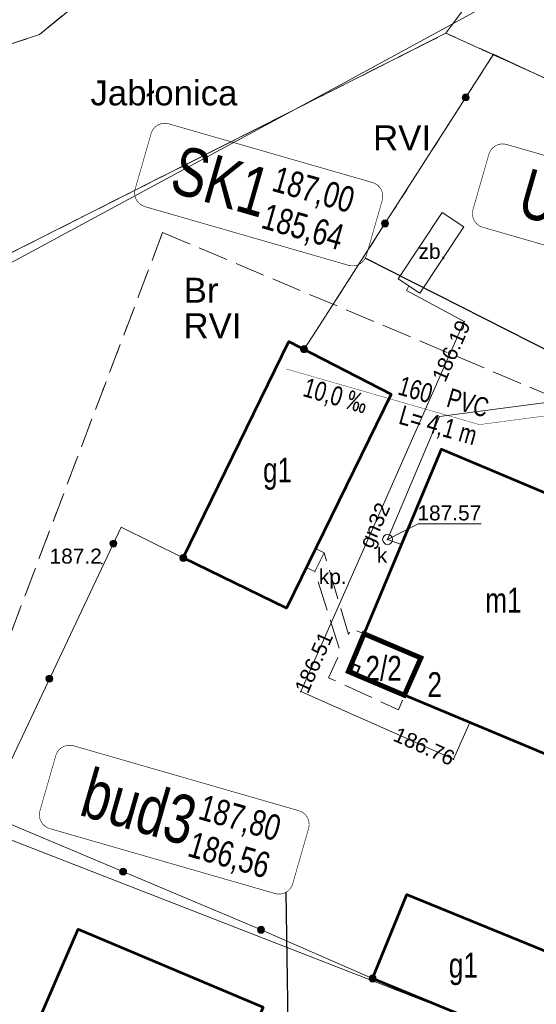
# Model space of a CAD drawing. Header units: metres. Extents: x 7482748 to 7484637, y 5684406 to 5687014.
# Tile 44 of 180: x 7483167 to 7483193, y 5685481 to 5685530. Entities that reach past the tile are written whole.
import ezdxf
from ezdxf.enums import TextEntityAlignment as Align
from ezdxf.lldxf.tags import DXFTag

# ---------------------------------------------------------------- set-up
doc = ezdxf.new("R2010")
doc.units = ezdxf.units.M
doc.header["$MEASUREMENT"] = 0
for name, pattern in [('2314', [2.5, 2, -0.5]), ('KTJZ01_500', [2, 1.5, -0.5]), ('l217_500', [2, 1.5, -0.5]), ('l218_500', [1, 0.5, -0.5])]:
    doc.linetypes.add(name, pattern=pattern)
for name, color, linetype, lineweight in [('_Dzialki', 7, 'Continuous', 0), ('_Kontury', 7, 'Continuous', 0), ('_Kontury_opis', 7, 'Continuous', 0), ('_Uzytki', 7, 'Continuous', 0), ('_Uzytki_opis', 7, 'Continuous', 0), ('EGB_BlokBudynku', 7, 'Continuous', 0), ('EGB_Budynek', 7, 'Continuous', 0), ('EGB_Budynek_opis', 7, 'Continuous', 0), ('EGB_EGBS10_K', 7, 'Continuous', 0), ('EGB_ObiektTrwaleZwiazanyZBudynk', 7, 'Continuous', 0), ('GES__SUUS22_01_KP', 7, 'Continuous', 13), ('KTOK05_01', 7, 'Continuous', 13), ('RTPW01_P', 7, 'Continuous', 0)]:
    doc.layers.add(name, color=color, linetype=linetype, lineweight=lineweight)
for name, color, linetype, lineweight, transparency in [('EGB_EGBS10_O', 7, 'Continuous', 13, 0.2), ('GES__SUPG_01_pT', 7, 'Continuous', 13, 0.25), ('GES__SUUS_ET_04T', 7, 'Continuous', 13, 0.25), ('GES__SUUS_ET_05T', 7, 'Continuous', 13, 0.25), ('KTPL01_O', 7, 'KTJZ01_500', 13, 0.5), ('KTPL01_T', 7, 'Continuous', 13, 0.25), ('RTPW01_G', 7, 'Continuous', 13, 0.25)]:
    doc.layers.add(name, color=color, linetype=linetype, lineweight=lineweight, transparency=transparency)
for name, color, linetype, lineweight, true_color in [('GES__SUPG_01_pL', 7, 'Continuous', 13, 0xbfbf00), ('GES__SUPK_01_pL', 7, 'Continuous', 13, 0x803300), ('GES__SUPS01_04P', 7, 'Continuous', 13, 0xbfbf00), ('GES__SUPS01_05L', 7, 'Continuous', 13, 0x803300), ('GES__SUPS01_05P', 7, 'Continuous', 13, 0x803300), ('GES__SUUS27_14O', 7, 'Continuous', 13, 0xbfbf00)]:
    doc.layers.add(name, color=color, linetype=linetype, lineweight=lineweight, true_color=true_color)
for name, color, linetype, lineweight, true_color, transparency in [('GES__SUPS01_04G', 7, 'Continuous', 13, 0xbfbf00, 0.25), ('GES__SUPS01_05G', 7, 'Continuous', 13, 0x803300, 0.25), ('PTWP02_O', 7, 'Continuous', 13, 0x59d9ff, 0.5), ('PTWP02_T', 7, 'Continuous', 30, 0x59d9ff, 0.25)]:
    doc.layers.add(name, color=color, linetype=linetype, lineweight=lineweight, true_color=true_color, transparency=transparency)
doc.layers.add('IS_Opisy_działek_Net', color=7, linetype='SOLID', true_color=0x000000)
doc.layers.add('IS_Węzeł_sieci_kanalizacyjnej_-_opisy', color=7, linetype='Continuous')
doc.styles.get("Standard").update_dxf_attribs({"font": 'simplex.shx', "width": 0.75})
doc.styles.add('STYL_ARIAL', font='simplex.shx', dxfattribs={"width": 0.75, "oblique": 0.1})
doc.styles.add('Style-Arial', font='arial.ttf')
tags = doc.linetypes.add('SOLID', pattern=[10, 10, 0]).pattern_tags.tags
tags[6:7] = [DXFTag(74, 4), DXFTag(75, 0), DXFTag(340, '0'), DXFTag(46, 0.0), DXFTag(50, 0.0), DXFTag(44, 0.0), DXFTag(45, 0.0)]
tags[4:5] = [DXFTag(74, 4), DXFTag(75, 0), DXFTag(340, '0'), DXFTag(46, 0.0), DXFTag(50, 0.0), DXFTag(44, 0.0), DXFTag(45, 0.0)]

# ---------------------------------------------------------------- blocks, each defined once
blk = doc.blocks.new('SUPS01_4')
at = {"layer": 'GES__SUPS01_04P', "linetype": 'Continuous', "lineweight": 13}
h = blk.add_hatch(color=256, dxfattribs=at)
edge = h.paths.add_edge_path()
edge.add_arc((0, 0), 0.045, 0, 360)
blk = doc.blocks.new('SUUS22_01')
at = {"layer": 'GES__SUUS22_01_KP', "linetype": 'Continuous', "lineweight": 13}
blk.add_circle((0, 0), 0.25, dxfattribs=at)
blk = doc.blocks.new('RTPW01')
at = {"layer": 'RTPW01_P', "linetype": 'Continuous', "lineweight": 0}
h = blk.add_hatch(color=256, dxfattribs=at)
edge = h.paths.add_edge_path()
edge.add_arc((0, 0), 0.045, 0, 360)
blk = doc.blocks.new('SUPS01_1')
at = {"layer": 'GES__SUPS01_05P', "linetype": 'Continuous', "lineweight": 13}
h = blk.add_hatch(color=256, dxfattribs=at)
edge = h.paths.add_edge_path()
edge.add_arc((0, 0), 0.045, 0, 360)

msp = doc.modelspace()

# ---------------------------------------------------------------- hatches: boundary and pattern name
at = {"layer": 'KTOK05_01', "linetype": 'Continuous', "lineweight": 13}
h = msp.add_hatch(color=256, dxfattribs=at)
edge = h.paths.add_edge_path()
edge.add_arc((7483189.02472, 5685525.96538), 0.175, 0, 360)
h = msp.add_hatch(color=256, dxfattribs=at)
edge = h.paths.add_edge_path()
edge.add_arc((7483184.97457, 5685519.65298), 0.175, 0, 360)
h = msp.add_hatch(color=256, dxfattribs=at)
edge = h.paths.add_edge_path()
edge.add_arc((7483180.91, 5685513.35), 0.175, 0, 360)
h = msp.add_hatch(color=256, dxfattribs=at)
edge = h.paths.add_edge_path()
edge.add_arc((7483171.34373, 5685503.60491), 0.175, 0, 360)
h = msp.add_hatch(color=256, dxfattribs=at)
edge = h.paths.add_edge_path()
edge.add_arc((7483174.85, 5685502.88), 0.175, 0, 360)
h = msp.add_hatch(color=256, dxfattribs=at)
edge = h.paths.add_edge_path()
edge.add_arc((7483168.13186, 5685496.82746), 0.175, 0, 360)
h = msp.add_hatch(color=256, dxfattribs=at)
edge = h.paths.add_edge_path()
edge.add_arc((7483171.83483, 5685487.14567), 0.175, 0, 360)
h = msp.add_hatch(color=256, dxfattribs=at)
edge = h.paths.add_edge_path()
edge.add_arc((7483178.74888, 5685484.23951), 0.175, 0, 360)
h = msp.add_hatch(color=256, dxfattribs=at)
edge = h.paths.add_edge_path()
edge.add_arc((7483184.35, 5685481.8), 0.175, 0, 360)

# ---------------------------------------------------------------- linework, layer by layer
at = {"layer": '_Dzialki', "color": 96, "linetype": 'Continuous', "true_color": 0x008000, "flags": 128}
for points in [[(7483188.03, 5685529.19), (7483194.2, 5685537.47)], [(7483173, 5685533.5), (7483167.63, 5685529.12)], [(7483165.74, 5685517.94), (7483188.03, 5685529.19)], [(7483188.03, 5685529.19), (7483202, 5685522.86)], [(7483167.63, 5685529.12), (7483154.17, 5685524.72)], [(7483196.81, 5685476.83), (7483159.69, 5685491.27)]]:
    msp.add_lwpolyline(points, dxfattribs=at)
at = {"layer": '_Kontury', "color": 96, "linetype": 'l217_500', "true_color": 0x008000, "flags": 128}
for points in [[(7483167.63, 5685529.12), (7483173, 5685533.5)], [(7483188.03, 5685529.19), (7483165.74, 5685517.94)], [(7483202, 5685522.86), (7483188.03, 5685529.19)], [(7483154.17, 5685524.72), (7483167.63, 5685529.12)], [(7483173.81, 5685519.2), (7483162.76, 5685490.05)], [(7483208.37, 5685504.65), (7483173.81, 5685519.2)]]:
    msp.add_lwpolyline(points, dxfattribs=at)
at = {"layer": '_Uzytki', "color": 96, "linetype": 'l218_500', "true_color": 0x008000, "flags": 128}
for points in [[(7483194.2, 5685537.47), (7483188.03, 5685529.19)], [(7483167.63, 5685529.12), (7483173, 5685533.5)], [(7483165.74, 5685517.94), (7483188.03, 5685529.19)], [(7483188.03, 5685529.19), (7483190.4, 5685528.11)], [(7483154.17, 5685524.72), (7483167.63, 5685529.12)], [(7483190.4, 5685528.11), (7483182.37, 5685515.6)], [(7483190.4, 5685528.11), (7483202, 5685522.86)], [(7483173.81, 5685519.2), (7483162.76, 5685490.05)]]:
    msp.add_lwpolyline(points, dxfattribs=at)
at = {"layer": 'EGB_BlokBudynku', "color": 7, "linetype": 'Continuous', "const_width": 0.09, "flags": 128}
msp.add_lwpolyline([(7483197.75, 5685504.14), (7483193.53, 5685505.93), (7483187.8, 5685508.34), (7483183.92, 5685499.08), (7483186.77, 5685497.87), (7483185.94, 5685496), (7483193.1, 5685493.01), (7483193.3, 5685493.36), (7483193.94, 5685494.66), (7483197.75, 5685504.14)], dxfattribs=at)
at = {"layer": 'EGB_BlokBudynku', "color": 7, "linetype": '2314', "const_width": 0.25}
msp.add_lwpolyline([(7483183.92, 5685499.08), (7483183.13, 5685497.19), (7483185.94, 5685496), (7483186.77, 5685497.87), (7483183.92, 5685499.08)], dxfattribs=at)
at = {"layer": 'EGB_Budynek', "color": 7, "linetype": 'Continuous', "lineweight": 53, "flags": 128}
for points in [[(7483185.28, 5685511.1), (7483180.02, 5685500.36), (7483174.85, 5685502.88), (7483180.15, 5685513.74), (7483185.28, 5685511.1)], [(7483197.75, 5685504.14), (7483193.94, 5685494.66), (7483193.3, 5685493.36), (7483193.1, 5685493.01), (7483185.94, 5685496), (7483183.13, 5685497.19), (7483183.92, 5685499.08), (7483187.8, 5685508.34), (7483193.53, 5685505.93), (7483197.75, 5685504.14)], [(7483194.46, 5685482.59), (7483192.71, 5685478.36), (7483184.35, 5685481.8), (7483186.07, 5685486.01), (7483194.46, 5685482.59)], [(7483178.86, 5685480.37), (7483176.33, 5685474.6), (7483167.11, 5685478.59), (7483169.58, 5685484.28), (7483178.86, 5685480.37)]]:
    msp.add_lwpolyline(points, dxfattribs=at)
at = {"layer": 'EGB_EGBS10_K', "lineweight": 0}
msp.add_line((7483181.45, 5685502.2), (7483181.02, 5685502.41), dxfattribs=at)
at = {"layer": 'EGB_EGBS10_O', "linetype": 'Continuous', "lineweight": 13, "flags": 128}
msp.add_lwpolyline([(7483181.02, 5685502.41), (7483181.48, 5685503.35), (7483181.92, 5685503.14), (7483181.45, 5685502.2)], dxfattribs=at)
at = {"layer": 'EGB_ObiektTrwaleZwiazanyZBudynk', "color": 7, "linetype": 'Continuous', "const_width": 0.09, "flags": 128}
msp.add_lwpolyline([(7483183.41, 5685497.55), (7483183.28, 5685497.23), (7483183.57, 5685497.11), (7483183.7, 5685497.43), (7483183.41, 5685497.55)], dxfattribs=at)
at = {"layer": 'GES__SUPG_01_pL', "linetype": 'Continuous', "lineweight": 13, "flags": 128}
msp.add_lwpolyline([(7483189.22, 5685494.63), (7483188.4, 5685492.79), (7483180.75, 5685496.18), (7483188.94, 5685514.73), (7483186.05, 5685516.29), (7483186.17, 5685516.52)], dxfattribs=at)
at = {"layer": 'GES__SUPK_01_pL', "linetype": 'Continuous', "lineweight": 13, "flags": 128}
msp.add_lwpolyline([(7483203.26, 5685512.02), (7483187.7, 5685509.97), (7483185.1, 5685503.81), (7483185.8, 5685503.56)], dxfattribs=at)
at = {"layer": 'GES__SUPS01_05L', "linetype": 'Continuous', "lineweight": 13, "flags": 128}
msp.add_lwpolyline([(7483185.1, 5685503.81), (7483186.64, 5685504.59), (7483189.8, 5685504.59)], dxfattribs=at)
at = {"layer": 'GES__SUUS27_14O', "linetype": 'Continuous', "lineweight": 13, "flags": 128}
msp.add_lwpolyline([(7483188.92, 5685519.49), (7483187.84, 5685520.2), (7483185.63, 5685516.88), (7483186.71, 5685516.16), (7483188.92, 5685519.49)], close=True, dxfattribs=at)
at = {"layer": 'IS_Opisy_działek_Net', "linetype": 'Continuous', "ltscale": 0.01, "const_width": 0.02}
msp.add_lwpolyline([(7483198.27288, 5685510.70157), (7483189.70881, 5685509.56563), (7483180.01267, 5685512.35722)], dxfattribs=at)
at = {"layer": 'IS_Węzeł_sieci_kanalizacyjnej_-_opisy', "color": 18, "linetype": 'SOLID', "ltscale": 0.01, "true_color": 0x000000, "const_width": 0.03}
for points in [[(7483172.9277, 5685520.49301), (7483183.14277, 5685517.55202, 0.414214), (7483184.03386, 5685518.04472), (7483184.83067, 5685520.8123, 0.414214), (7483184.33797, 5685521.7034), (7483174.12291, 5685524.64438, 0.414214), (7483173.23181, 5685524.15168), (7483172.43501, 5685521.3841, 0.414214), (7483172.9277, 5685520.49301)], [(7483189.87666, 5685519.45899), (7483202.09053, 5685515.94254, 0.414214), (7483202.98163, 5685516.43523), (7483203.77843, 5685519.20281, 0.414214), (7483203.28574, 5685520.09391), (7483191.07187, 5685523.61036, 0.414214), (7483190.18077, 5685523.11767), (7483189.38397, 5685520.35009, 0.414214), (7483189.87666, 5685519.45899)], [(7483168.14695, 5685489.31395), (7483179.44791, 5685486.06033, 0.414214), (7483180.339, 5685486.55302), (7483181.13581, 5685489.32061, 0.414214), (7483180.64311, 5685490.2117), (7483169.34216, 5685493.46532, 0.414214), (7483168.45106, 5685492.97263), (7483167.65426, 5685490.20504, 0.414214), (7483168.14695, 5685489.31395)]]:
    msp.add_lwpolyline(points, format="xyb", dxfattribs=at)
at = {"layer": 'IS_Węzeł_sieci_kanalizacyjnej_-_opisy', "color": 18, "linetype": 'SOLID', "ltscale": 0.01, "true_color": 0x000000}
for points in [[(7483183.98414, 5685517.91833), (7483197.05471, 5685511.29138)], [(7483179.9955, 5685486.12213), (7483180.23745, 5685469.75243)]]:
    msp.add_lwpolyline(points, dxfattribs=at)
at = {"layer": 'KTOK05_01', "linetype": 'Continuous', "lineweight": 13, "flags": 128}
for points in [[(7483180.91, 5685513.35), (7483181.54, 5685514.3), (7483190.42, 5685528.14), (7483202.08, 5685522.68), (7483206.74, 5685518.14), (7483208.22, 5685514.77), (7483208.88, 5685511.33), (7483209.02, 5685507.75), (7483206.61, 5685500.54), (7483201.06, 5685486.9)], [(7483164.92, 5685490.05), (7483171.73, 5685504.42), (7483174.85, 5685502.88)], [(7483164.92, 5685490.05), (7483178.61, 5685484.3), (7483184.35, 5685481.8)]]:
    msp.add_lwpolyline(points, dxfattribs=at)
at = {"layer": 'KTOK05_01', "linetype": 'Continuous', "lineweight": 13}
for centre in [(7483189.02, 5685525.97), (7483184.97, 5685519.65), (7483180.91, 5685513.35), (7483171.34, 5685503.6), (7483174.85, 5685502.88), (7483168.13, 5685496.83), (7483171.83, 5685487.15), (7483178.75, 5685484.24), (7483184.35, 5685481.8)]:
    msp.add_circle(centre, 0.175, dxfattribs=at)
at = {"layer": 'KTPL01_O', "linetype": 'KTJZ01_500', "lineweight": 13, "flags": 128}
msp.add_lwpolyline([(7483185.94, 5685496), (7483183.13, 5685497.19), (7483183.92, 5685499.08), (7483183.28, 5685499.35), (7483183.14, 5685499.04), (7483181.92, 5685503.14), (7483181.45, 5685502.2), (7483182.73, 5685498.16), (7483182.14, 5685496.88), (7483185.65, 5685495.26), (7483185.94, 5685496)], close=True, dxfattribs=at)
at = {"layer": 'PTWP02_O', "linetype": 'Continuous', "lineweight": 13, "flags": 128}
msp.add_lwpolyline([(7483193.2, 5685568.17), (7483188.53, 5685559.62), (7483176.99, 5685539.86), (7483175.57, 5685536.14), (7483169.6, 5685534.3), (7483162.33, 5685526.55), (7483148.66, 5685523.66), (7483118.75, 5685503.91), (7483124.91, 5685495.78), (7483151, 5685509.63), (7483165.83, 5685517.48), (7483182.95, 5685526.71), (7483190.73, 5685530.97), (7483191.87, 5685534.27), (7483199.95, 5685564.8)], dxfattribs=at)

# ---------------------------------------------------------------- block references
at = {"layer": 'GES__SUPS01_04P', "linetype": 'Continuous', "lineweight": 13}
for p in [(7483188.94, 5685514.73), (7483180.75, 5685496.18), (7483188.4, 5685492.79)]:
    msp.add_blockref('SUPS01_4', p, dxfattribs=at)
at = {"layer": 'GES__SUPS01_05P', "linetype": 'Continuous', "lineweight": 13}
msp.add_blockref('SUPS01_1', (7483185.1, 5685503.81), dxfattribs=at)
at = {"layer": 'GES__SUUS22_01_KP', "linetype": 'Continuous', "lineweight": 13}
msp.add_blockref('SUUS22_01', (7483185.1, 5685503.81), dxfattribs=at)
at = {"layer": 'RTPW01_P', "linetype": 'Continuous', "lineweight": 0}
msp.add_blockref('RTPW01', (7483170.76, 5685502.6), dxfattribs=at)

# ---------------------------------------------------------------- texts
at = {"layer": '_Kontury_opis', "color": 96, "linetype": 'Continuous', "lineweight": 13, "true_color": 0x008000, "style": 'Style-Arial'}
for p in [(7483184.37, 5685523.32), (7483174.86, 5685513.9)]:
    msp.add_text('RVI', height=1.25, dxfattribs=at).set_placement(p)
at = {"layer": '_Uzytki_opis', "color": 96, "linetype": 'Continuous', "lineweight": 13, "true_color": 0x008000, "style": 'Style-Arial'}
msp.add_text('Br', height=1.25, dxfattribs=at).set_placement((7483174.87, 5685515.68))
at = {"layer": 'EGB_BlokBudynku', "color": 7, "char_height": 1.25, "attachment_point": 5, "line_spacing_factor": 0.6, "style": 'STYL_ARIAL'}
for s, insert in [('\\fArial|b0|i0|c238238|p39;2/2', (7483184.9, 5685497.34)), ('\\fArial|b0|i0|c238238|p39;2', (7483187.46, 5685496.53))]:
    msp.add_mtext(s, dxfattribs=dict(at, insert=insert))
at = {"layer": 'EGB_Budynek_opis', "color": 7, "char_height": 1.25, "attachment_point": 7, "line_spacing_factor": 0.6, "style": 'STYL_ARIAL'}
for s, insert in [('\\fArial|b0|i0|c238238|p39;g1', (7483178.85, 5685506.29)), ('\\fArial|b0|i0|c238238|p39;m1', (7483190, 5685500.14)), ('\\fArial|b0|i0|c238238|p39;g1', (7483188.17, 5685481.46))]:
    msp.add_mtext(s, dxfattribs=dict(at, insert=insert))
at = {"layer": 'GES__SUPG_01_pT', "linetype": 'Continuous', "lineweight": 13, "style": 'Style-Arial'}
msp.add_text('gn32', height=0.75, rotation=66.18, dxfattribs=at).set_placement((7483184.44, 5685504.52), align=Align.MIDDLE_CENTER)
at = {"layer": 'GES__SUPS01_04G', "linetype": 'Continuous', "lineweight": 13, "style": 'Style-Arial'}
for s, rotation, p in [('186.19', 66.18, (7483188.94, 5685514.73)), ('186.76', 336.09, (7483188.4, 5685492.79))]:
    msp.add_text(s, height=0.75, rotation=rotation, dxfattribs=at).set_placement(p, align=Align.MIDDLE_RIGHT)
msp.add_text('186.51', height=0.75, rotation=66.18, dxfattribs=at).set_placement((7483180.75, 5685496.18), align=Align.MIDDLE_LEFT)
at = {"layer": 'GES__SUPS01_05G', "linetype": 'Continuous', "lineweight": 13, "style": 'Style-Arial'}
msp.add_text('187.57', height=0.75, dxfattribs=at).set_placement((7483189.8, 5685505.14), align=Align.MIDDLE_RIGHT)
at = {"layer": 'GES__SUUS_ET_04T', "linetype": 'Continuous', "lineweight": 13, "style": 'Style-Arial'}
msp.add_text('zb.', height=0.75, dxfattribs=at).set_placement((7483187.35, 5685518.25), align=Align.MIDDLE_CENTER)
at = {"layer": 'GES__SUUS_ET_05T', "linetype": 'Continuous', "lineweight": 13, "style": 'Style-Arial'}
msp.add_text('k', height=0.75, dxfattribs=at).set_placement((7483184.56, 5685502.64))
at = {"layer": 'IS_Opisy_działek_Net', "linetype": 'Continuous', "ltscale": 0.01, "char_height": 0.9648, "rotation": 343.938549}
for s, insert, attachment_point in [('\\fArial|b0|i0;160', (7483187.1754, 5685510.61289), 9), ('\\fArial|b0|i0;10,0 ‰', (7483184.18982, 5685511.03471), 3), ('{\\fArial|b0|i0|c238|p34;PVC}', (7483189.99344, 5685509.89751), 9), ('\\fArial|b0|i0;L= 4,1 m', (7483189.67694, 5685509.45493), 3)]:
    msp.add_mtext(s, dxfattribs=dict(at, insert=insert, attachment_point=attachment_point))
at = {"layer": 'IS_Węzeł_sieci_kanalizacyjnej_-_opisy', "color": 18, "linetype": 'SOLID', "ltscale": 0.01, "true_color": 0x000000, "rotation": 343.938549}
for s, insert, char_height, attachment_point in [('\\fArial|b0|i0;SK1', (7483178.71856, 5685519.89596), 2.448, 9), ('\\fArial|b0|i0;UZT2', (7483197.66633, 5685518.28647), 2.448, 9), ('\\fArial|b0|i0;187,00', (7483179.16193, 5685521.07449), 1.2888, 7), ('\\fArial|b0|i0;185,64', (7483179.04839, 5685520.68011), 1.2888, 1), ('\\fArial|b0|i0;bud3', (7483175.0237, 5685488.40426), 2.448, 9), ('\\fArial|b0|i0;187,80', (7483175.46707, 5685489.5828), 1.2888, 7), ('\\fArial|b0|i0;186,56', (7483175.35353, 5685489.18842), 1.2888, 1)]:
    msp.add_mtext(s, dxfattribs=dict(at, insert=insert, char_height=char_height, attachment_point=attachment_point))
at = {"layer": 'KTPL01_T', "linetype": 'Continuous', "lineweight": 13, "style": 'Style-Arial'}
msp.add_text('kp.', height=0.75, dxfattribs=at).set_placement((7483181.65, 5685501.57))
at = {"layer": 'PTWP02_T', "linetype": 'Continuous', "lineweight": 30, "style": 'Style-Arial'}
msp.add_text('Jabłonica', height=1.25, dxfattribs=at).set_placement((7483170.19, 5685525.57))
at = {"layer": 'RTPW01_G', "linetype": 'Continuous', "lineweight": 13, "style": 'Style-Arial'}
msp.add_text('187.2', height=0.75, dxfattribs=at).set_placement((7483170.76, 5685502.6), align=Align.RIGHT)

doc.saveas('drawing.dxf')
